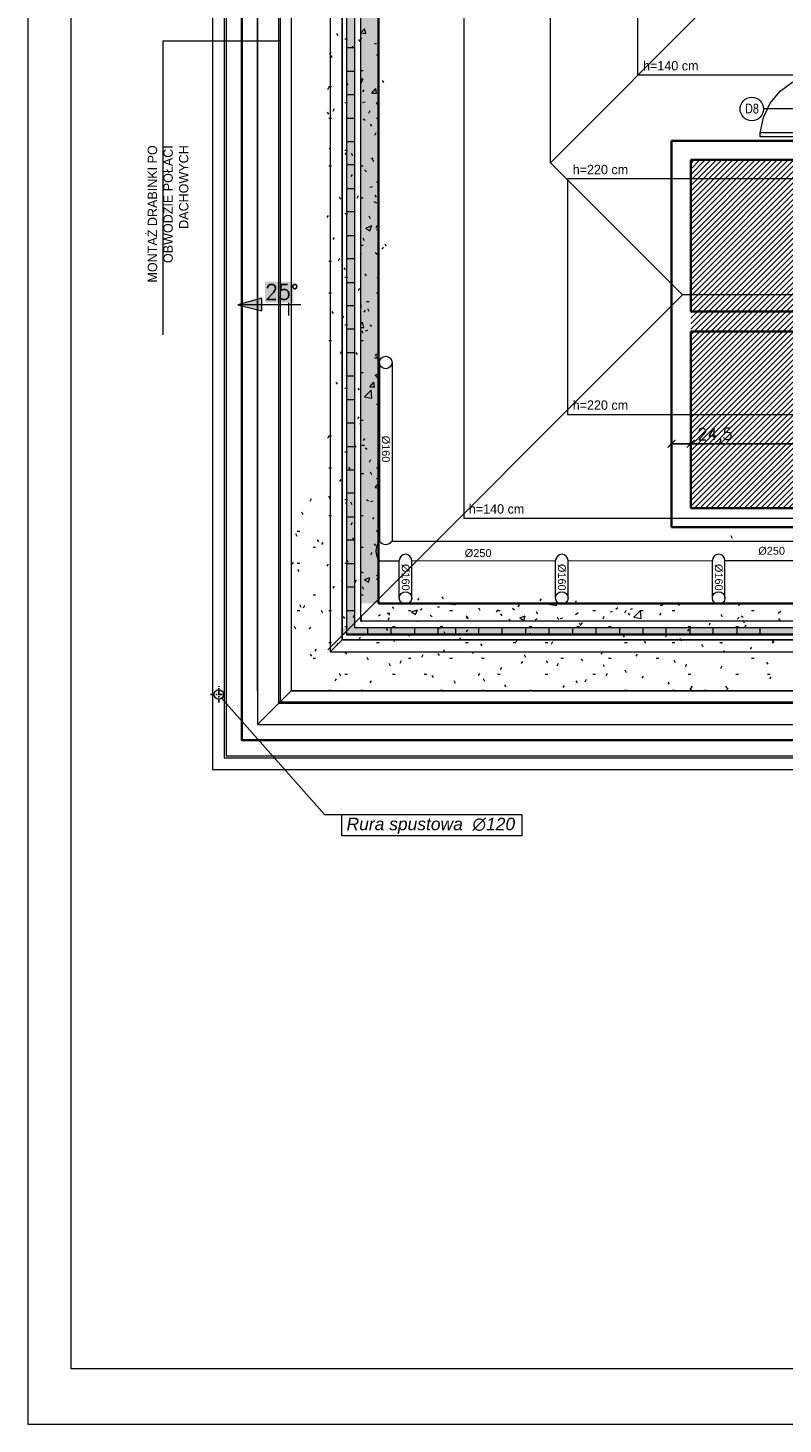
# Model space of a CAD drawing. Header units: millimetres. Extents: x -740 to 33545, y -26688 to 22494.
# Tile 49 of 256: x 8574 to 9539, y 5178 to 6964. Entities that reach past the tile are written whole.
import ezdxf
from ezdxf.lldxf.tags import DXFTag

# ---------------------------------------------------------------- set-up
doc = ezdxf.new("R2010")
doc.units = ezdxf.units.MM
doc.header["$MEASUREMENT"] = 0
for name, pattern in [('AUSGEZOGEN', [0]), ('CENTERX2', [101.6, 63.5, -12.7, 12.7, -12.7]), ('STRICHPUNKTX2', [2, 1, -0.5, 0, -0.5])]:
    doc.linetypes.add(name, pattern=pattern)
doc.layers.get('Defpoints').update_dxf_attribs({"color": 252})
doc.layers.add('_B___I__', color=252, linetype='AUSGEZOGEN')
doc.layers.add('_IS_EKO_Opis_Wentylacja', color=7, linetype='CENTERX2')
for name, color, linetype, lineweight in [('_IS_Nawiew', 5, 'Continuous', 20), ('A_istniejące ściany', 252, 'Continuous', 35), ('A_izolacja', 252, 'Continuous', 9), ('A_l.przerywana', 252, 'ICAD_ISO03W100', 9), ('A_l.widokowa', 252, 'Continuous', 18), ('A_wymiarowanie', 252, 'Continuous', 9), ('l. przerywana', 252, 'ICAD_ISO03W100', 9), ('l.przerywana', 252, 'ICAD_ISO03W100', 5), ('l.widokowa', 252, 'Continuous', 15), ('linia opisowa', 252, 'Continuous', 9), ('Nowe_820-G Rysunki Obrazki_Nr_pióra__1', 252, 'Continuous', 13), ('Nowe_820-G Rysunki Obrazki_Nr_pióra__101', 252, 'Continuous', 5), ('Nowe_820-G Rysunki Obrazki_Nr_pióra__19', 252, 'Continuous', 0), ('Nowe_820-G Rysunki Obrazki_Nr_pióra__22', 252, 'Continuous', 25), ('Nowe_820-G Rysunki Obrazki_Nr_pióra__23', 252, 'Continuous', 15), ('wymiarowanie', 252, 'Continuous', 9)]:
    doc.layers.add(name, color=color, linetype=linetype, lineweight=lineweight)
doc.layers.add('UWAGI_podłoga na legarachdo rozbiórki', color=252, linetype='Continuous', lineweight=13, plot=False)
doc.styles.add('Arial', font='arial.ttf')
doc.styles.add('Arial$001H0', font='SIMPLEX')
doc.styles.add('styl1', font='arial.ttf', dxfattribs={"height": 15})
doc.styles.add('styl2', font='simplex.shx')
doc.styles.add('STYL_AUTOMATYCZNY_18', font='txt', dxfattribs={"width": 0.7957})
tags = doc.linetypes.add('ICAD_ISO03W100', pattern=[30, 12, -18]).pattern_tags.tags
tags[6:7] = [DXFTag(74, 4), DXFTag(75, 0), DXFTag(340, '0'), DXFTag(46, 1.0), DXFTag(50, 0.0), DXFTag(44, 0.0), DXFTag(45, 0.0)]
tags[4:5] = [DXFTag(74, 4), DXFTag(75, 0), DXFTag(340, '0'), DXFTag(46, 1.0), DXFTag(50, 0.0), DXFTag(44, 0.0), DXFTag(45, 0.0)]
doc.dimstyles.new('Kopia I_1.100', dxfattribs={"dimtxt": 15, "dimasz": 10, "dimexe": 5, "dimexo": 1, "dimgap": 1.5, "dimtad": 1, "dimdec": 1, "dimrnd": 0.5, "dimtxsty": 'styl2', "dimblk": 'ARCHTICK', "dimcen": 5, "dimadec": 0, "dimazin": 0, "dimtfac": 1, "dimtdec": 1, "dimtmove": 0, "dimatfit": 3, "dimldrblk": 'ARCHTICK', "dimfxl": 0, "dimarcsym": 0})

# ---------------------------------------------------------------- blocks, each defined once
blk = doc.blocks.new('_ArchTick')
at = {"color": 0, "linetype": 'ByBlock', "const_width": 0.15}
blk.add_lwpolyline([(-0.5, -0.5), (0.5, 0.5)], dxfattribs=at)
blk = doc.blocks.new('*D1853')
at = {"layer": 'Defpoints', "color": 0}
for p in [(9396.8, 6452.2), (9421.4, 6452.2), (9421.4, 6432.5)]:
    blk.add_point(p, dxfattribs=at)
at = {"layer": 'wymiarowanie', "color": 0, "lineweight": -2}
for p, q in [((9396.8, 6442.5), (9396.8, 6427.5)), ((9396.8, 6432.5), (9421.4, 6432.5)), ((9421.4, 6442.5), (9421.4, 6427.5)), ((9421.4, 6432.5), (9473.3, 6432.5))]:
    blk.add_line(p, q, dxfattribs=at)
at = {"layer": 'wymiarowanie', "color": 0, "lineweight": -2, "xscale": 10, "yscale": 10, "zscale": 10, "rotation": 180}
blk.add_blockref('_ArchTick', (9396.8, 6432.5), dxfattribs=at)
at = {"layer": 'wymiarowanie', "color": 0, "lineweight": -2, "xscale": 10, "yscale": 10, "zscale": 10}
blk.add_blockref('_ArchTick', (9421.4, 6432.5), dxfattribs=at)
at = {"layer": 'wymiarowanie', "color": 0, "insert": (9452.3, 6442.6), "char_height": 15, "attachment_point": 5, "style": 'styl2'}
blk.add_mtext('24,5', dxfattribs=at)
blk = doc.blocks.new('*D1854')
at = {"layer": 'Defpoints', "color": 0}
for p in [(9421.4, 6452.2), (9787.1, 6451.3), (9787.1, 6432.5)]:
    blk.add_point(p, dxfattribs=at)
at = {"layer": 'wymiarowanie', "color": 0, "lineweight": -2}
for p, q in [((9421.4, 6442.5), (9421.4, 6427.5)), ((9421.4, 6432.5), (9787.1, 6432.5)), ((9787.1, 6442.5), (9787.1, 6427.5))]:
    blk.add_line(p, q, dxfattribs=at)
at = {"layer": 'wymiarowanie', "color": 0, "lineweight": -2, "xscale": 10, "yscale": 10, "zscale": 10, "rotation": 180}
blk.add_blockref('_ArchTick', (9421.4, 6432.5), dxfattribs=at)
at = {"layer": 'wymiarowanie', "color": 0, "lineweight": -2, "xscale": 10, "yscale": 10, "zscale": 10}
blk.add_blockref('_ArchTick', (9787.1, 6432.5), dxfattribs=at)
at = {"layer": 'wymiarowanie', "color": 0, "insert": (9604.3, 6441.9), "char_height": 15, "attachment_point": 5, "style": 'styl2'}
blk.add_mtext('366', dxfattribs=at)

msp = doc.modelspace()

# ---------------------------------------------------------------- hatches: boundary and pattern name
at = {"layer": 'l.widokowa'}
for points in [[(8876.93, 6639.75), (8876.93, 6612.7), (8913.28, 6612.7), (8913.28, 6639.75)], [(8842.27, 6610.17), (8872.7, 6602.56), (8872.7, 6618.62)]]:
    msp.add_hatch(color=256, dxfattribs=at).paths.add_polyline_path(points)
at = {"layer": 'Nowe_820-G Rysunki Obrazki_Nr_pióra__1', "linetype": 'Continuous', "lineweight": 0}
for points in [[(8981.49, 7044.4), (8981.49, 6196.89), (8991.65, 6196.89), (8991.65, 7044.4)], [(8999.27, 7013.08), (8999.27, 6228.22), (9022.13, 6228.22), (9022.13, 7013.08)], [(8973.5, 6187.58), (9672.85, 6187.58), (9672.85, 6196.89), (8973.5, 6196.89)]]:
    msp.add_hatch(color=256, dxfattribs=at).paths.add_polyline_path(points)
at = {"layer": 'UWAGI_podłoga na legarachdo rozbiórki'}
h = msp.add_hatch(dxfattribs=at)
h.set_pattern_fill('ANSI31', color=256, scale=40, style=0)
h.paths.add_polyline_path([(9421.39, 6795.48), (10177.46, 6795.48), (10177.46, 6350.14), (9421.39, 6350.14)])
h.paths.add_polyline_path([(10202.86, 6950.42), (9615.84, 6950.42), (9615.84, 6795.48), (10202.86, 6795.48)])
h.paths.add_polyline_path([(9628.82, 6350.14), (9707.56, 6279.86), (9707.56, 6219.75), (9987.81, 6219.75), (9987.81, 6350.14), (9887.65, 6350.14)])
h.paths.add_polyline_path([(9615.27, 7055.41), (9685.55, 7055.41), (9685.55, 6950.42), (9615.27, 6950.42)])

# ---------------------------------------------------------------- linework, layer by layer
at = {"layer": '_B___I__', "linetype": 'STRICHPUNKTX2', "ltscale": 5}
for p, q in [((8807.25, 6111.69), (8828.25, 6111.69)), ((8817.75, 6101.19), (8817.75, 6122.19))]:
    msp.add_line(p, q, dxfattribs=at)
at = {"layer": '_IS_Nawiew'}
for p, q in [((9023.34, 6536.36), (9023.34, 6307.7)), ((9039.34, 6536.36), (9039.34, 6307.7)), ((9023.45, 6307.7), (9023.45, 6307.7)), ((9039.34, 6307.7), (9938.95, 6307.7)), ((9023.45, 6282.7), (9048.68, 6282.7)), ((9048.68, 6235.04), (9048.68, 6282.98)), ((9064.68, 6235.04), (9064.68, 6282.98)), ((9064.68, 6282.7), (9248.49, 6282.98)), ((9248.49, 6235.04), (9248.49, 6282.98)), ((9264.49, 6282.98), (9449.15, 6282.7)), ((9264.49, 6235.04), (9264.49, 6282.98)), ((9449.15, 6235.04), (9449.15, 6282.98)), ((9465.15, 6282.99), (9727.53, 6282.7)), ((9465.15, 6235.04), (9465.15, 6282.99))]:
    msp.add_line(p, q, dxfattribs=at)
for centre in [(9031.34, 6536.36), (9056.68, 6235.04), (9256.49, 6235.04), (9457.15, 6235.04)]:
    msp.add_circle(centre, 8, dxfattribs=at)
for centre, radius, start, end in [((9037.12, 6295.2), 18.52, 137.55468, 222.44541), ((9031.39, 6313.11), 9.61, 214.2484, 325.72748), ((9056.68, 6282.98), 8, 0.00311, 180.00296), ((9256.49, 6282.98), 8, 0.00311, 180.00296), ((9457.15, 6282.98), 8, 0.00311, 180.00296)]:
    msp.add_arc(centre, radius, start, end, dxfattribs=at)
at = {"layer": 'A_istniejące ściany', "linetype": 'Continuous'}
for points in [[(9590.72, 6820.04), (9396.83, 6820.04)], [(9396.83, 6820.04), (9396.83, 6795.48)], [(9396.83, 6325.58), (9396.83, 6820.04)], [(9396.83, 6820.04), (9590.72, 6820.04)], [(9691.47, 6795.48), (9421.39, 6795.48)], [(9421.39, 6601.6), (9421.39, 6795.48)]]:
    msp.add_lwpolyline(points, dxfattribs=at)
at = {"layer": 'A_istniejące ściany'}
for points in [[(9576.33, 6601.6), (9421.39, 6601.6)], [(9469.65, 6601.6), (9459.49, 6601.6)], [(9469.65, 6601.6), (9479.81, 6601.6)], [(9421.39, 6350.14), (9421.39, 6576.2)], [(9421.39, 6576.2), (9576.33, 6576.2)], [(9469.65, 6576.2), (9459.49, 6576.2)], [(9469.65, 6576.2), (9479.81, 6576.2)], [(9421.39, 6350.14), (9628.82, 6350.14)], [(9618.66, 6325.58), (9396.83, 6325.58)], [(9618.66, 6325.58), (9396.83, 6325.58)]]:
    msp.add_lwpolyline(points, dxfattribs=at)
at = {"layer": 'A_izolacja', "lineweight": 35}
msp.add_line((9022.13, 6228.22), (9662.16, 6228.22), dxfattribs=at)
msp.add_lwpolyline([(9022.13, 6228.22), (9022.13, 7547.46), (9468.32, 7547.46), (9468.32, 7014.77), (9468.32, 7013.08), (9568.44, 7013.08)], dxfattribs=at)
at = {"layer": 'A_l.przerywana', "lineweight": 35}
msp.add_lwpolyline([(8847.19, 7722.4), (8847.19, 6053.28), (11882.33, 6053.28), (11882.33, 7728.19), (11086.25, 7728.19), (11086.25, 7188.02), (9643.26, 7188.02), (9643.26, 7722.4)], close=True, dxfattribs=at)
at = {"layer": 'A_l.przerywana', "linetype": 'ICAD_ISO03W100', "lineweight": 13}
for points in [[(8867.19, 6116.46), (8867.19, 7665.01)], [(8910.37, 7659.22), (8910.37, 6116.46)], [(8867.19, 6116.46), (8867.19, 6073.28)], [(8910.37, 6116.46), (8867.19, 6073.28)], [(8910.37, 6116.46), (11819.15, 6116.46)], [(8867.19, 6073.28), (11819.15, 6073.28)]]:
    msp.add_lwpolyline(points, dxfattribs=at)
at = {"layer": 'A_l.przerywana', "linetype": 'ICAD_ISO03W100', "lineweight": 5}
msp.add_lwpolyline([(8910.37, 7659.22), (8910.37, 6116.46)], dxfattribs=at)
at = {"layer": 'A_l.widokowa'}
for points in [[(8809.69, 7759.9), (8809.69, 6015.78), (11919.83, 6015.78), (11919.83, 7765.69), (11048.75, 7765.69), (11048.75, 7225.52), (9680.76, 7225.52), (9680.76, 7759.9)], [(8824.69, 7744.9), (8824.69, 6030.78), (11904.83, 6030.78), (11904.83, 7750.69), (11063.75, 7750.69), (11063.75, 7210.52), (9665.76, 7210.52), (9665.76, 7744.9)], [(8827.19, 7742.4), (8827.19, 6033.28), (11902.33, 6033.28), (11902.33, 7748.19), (11066.25, 7748.19), (11066.25, 7208.02), (9663.26, 7208.02), (9663.26, 7742.4)], [(8894.25, 7675.33), (8894.25, 6100.34), (11835.26, 6100.34), (11835.26, 7681.13), (11133.32, 7681.13), (11133.32, 7140.95), (9596.19, 7140.95), (9596.19, 7675.33)], [(8896.25, 7673.33), (8896.25, 6102.34), (11833.26, 6102.34), (11833.26, 7679.13), (11135.32, 7679.13), (11135.32, 7138.95), (9594.19, 7138.95), (9594.19, 7673.33)]]:
    msp.add_lwpolyline(points, close=True, dxfattribs=at)
at = {"layer": 'A_wymiarowanie'}
msp.add_line((8746.04, 6947.91), (8746.04, 6571.81), dxfattribs=at)
at = {"layer": 'l. przerywana', "ltscale": 0.2}
msp.add_circle((8817.75, 6111.69), 6, dxfattribs=at)
at = {"layer": 'l.przerywana'}
for p, q in [((9241.94, 6791.9), (9241.94, 7331.19)), ((9241.94, 6791.9), (9525.95, 7076.76)), ((9410.99, 6622.85), (9241.94, 6791.9)), ((8957.08, 6168.93), (9410.99, 6622.85)), ((9577.52, 6622.85), (9410.99, 6622.85))]:
    msp.add_line(p, q, dxfattribs=at)
msp.add_lwpolyline([(9904.19, 7702.4), (8867.19, 7702.4), (8867.19, 6073.28), (11862.33, 6073.28), (11862.33, 7708.19), (11106.25, 7708.19), (11106.25, 7168.02), (9904.19, 7168.02), (9904.19, 7702.4), (8867.19, 7702.4)], dxfattribs=at)
msp.add_lwpolyline([(9904.19, 7702.4), (8867.19, 7702.4), (8867.19, 6073.28), (11862.33, 6073.28), (11862.33, 7708.19), (11106.25, 7708.19), (11106.25, 7168.02), (9904.19, 7168.02), (9904.19, 7702.4), (8867.19, 7702.4)], dxfattribs=at)
for points in [[(8910.51, 7659.07), (8910.51, 6116.61), (11819, 6116.61), (11819, 7664.86), (11149.58, 7664.86), (11149.58, 7124.69), (9860.86, 7124.69), (9860.86, 7659.07)], [(9131.06, 7438.52), (9131.06, 6337.16), (11598.45, 6337.16), (11598.45, 7444.31), (11370.13, 7444.31), (11370.13, 6904.14), (9353.84, 6904.14), (9353.84, 7438.52)], [(9263.86, 6771.34), (9263.86, 6469.96), (11465.65, 6469.96), (11465.65, 6771.34)]]:
    msp.add_lwpolyline(points, close=True, dxfattribs=at)
at = {"layer": 'l.widokowa', "linetype": 'Continuous', "lineweight": 9}
for p, q in [((8922.57, 6610.17), (8842.27, 6610.17)), ((8907.36, 6596.64), (8907.36, 6612.7))]:
    msp.add_line(p, q, dxfattribs=at)
msp.add_lwpolyline([(8842.27, 6610.17), (8872.7, 6602.56), (8872.7, 6618.62)], close=True, dxfattribs=at)
at = {"layer": 'Nowe_820-G Rysunki Obrazki_Nr_pióra__1', "linetype": 'Continuous', "lineweight": 13}
for points in [[(9469.65, 6350.14), (9479.81, 6350.14)], [(9469.65, 6325.58), (9479.81, 6325.58)]]:
    msp.add_lwpolyline(points, dxfattribs=at)
msp.add_circle((9499.52, 6860.68), 15, dxfattribs=at)
at = {"layer": 'Nowe_820-G Rysunki Obrazki_Nr_pióra__101', "linetype": 'Continuous', "lineweight": 5}
for points in [[(8960.32, 7615.06), (8960.32, 6166.41)], [(8981.49, 6187.58), (8981.49, 7593.89)], [(8991.65, 6196.89), (8991.65, 7584.58)], [(8999.27, 6205.36), (8999.27, 7576.11)], [(8999.27, 6958.04), (9004.35, 6963.12)], [(8999.27, 6958.04), (9006.04, 6957.2)], [(8999.27, 6950.42), (9000.96, 6951.27)], [(9006.04, 6957.2), (9004.35, 6963.12)], [(8981.49, 6939.42), (8991.65, 6939.42)], [(9017.05, 6944.5), (9019.59, 6944.5)], [(8999.27, 6917.4), (9000.11, 6918.25)], [(8981.49, 6908.94), (8991.65, 6908.94)], [(8999.27, 6898.78), (9002.65, 6899.62)], [(9000.11, 6893.7), (9002.65, 6899.62)], [(9021.28, 6903.01), (9022.13, 6902.16)], [(9535.69, 6883.54), (9551.77, 6895.39)], [(8981.49, 6879.3), (8991.65, 6879.3)], [(8999.27, 6893.7), (9000.11, 6893.7)], [(9013.66, 6881), (9018.74, 6886.92)], [(9013.66, 6881), (9019.59, 6881)], [(9019.59, 6881), (9018.74, 6886.92)], [(9522.99, 6868.3), (9535.69, 6883.54)], [(9001.81, 6869.14), (9005.19, 6869.99)], [(9514.52, 6849.67), (9522.99, 6868.3)], [(9586.49, 6860.68), (9514.52, 6860.68)], [(8981.49, 6848.82), (8991.65, 6848.82)], [(9002.65, 6847.98), (9005.19, 6846.28)], [(9510.29, 6830.2), (9514.52, 6849.67)], [(9590.72, 6830.2), (9510.29, 6830.2)], [(9510.29, 6825.12), (9510.29, 6830.2)], [(9590.72, 6825.12), (9510.29, 6825.12)], [(8981.49, 6819.19), (8991.65, 6819.19)], [(8981.49, 6789.56), (8991.65, 6789.56)], [(9012.81, 6797.18), (9015.35, 6798.02)], [(9004.35, 6782.78), (9006.89, 6780.24)], [(9021.28, 6774.32), (9022.13, 6772.62)], [(8981.49, 6759.08), (8991.65, 6759.08)], [(9011.12, 6760.77), (9014.51, 6761.62)], [(9016.2, 6742.14), (9019.59, 6740.45)], [(8981.49, 6729.44), (8991.65, 6729.44)], [(8981.49, 6698.96), (8991.65, 6698.96)], [(9006.04, 6708.28), (9013.66, 6711.66)], [(9006.04, 6708.28), (9011.12, 6704.89)], [(9011.12, 6704.89), (9013.66, 6711.66)], [(8981.49, 6669.33), (8991.65, 6669.33)], [(9017.89, 6676.95), (9021.28, 6674.41)], [(9020.43, 6645.62), (9022.13, 6643.93)], [(8981.49, 6638.85), (8991.65, 6638.85)], [(8981.49, 6609.22), (8991.65, 6609.22)], [(9000.11, 6606.68), (8999.27, 6615.14)], [(9006.89, 6614.3), (9010.27, 6614.3)], [(8999.27, 6606.68), (9000.11, 6606.68)], [(8981.49, 6579.58), (8991.65, 6579.58)], [(8999.27, 6584.66), (9001.81, 6588.05)], [(8999.27, 6581.28), (9003.5, 6581.28)], [(9003.5, 6581.28), (9001.81, 6588.05)], [(9005.19, 6577.04), (9008.58, 6577.89)], [(9011.12, 6584.66), (9013.66, 6582.97)], [(8981.49, 6549.1), (8991.65, 6549.1)], [(9017.05, 6542.33), (9020.43, 6542.33)], [(8981.49, 6519.47), (8991.65, 6519.47)], [(9017.89, 6520.32), (9022.13, 6522.01)], [(9017.89, 6520.32), (9022.13, 6516.93)], [(9011.12, 6505.08), (9016.2, 6511)], [(9011.12, 6505.08), (9017.05, 6505.08)], [(9017.05, 6505.08), (9016.2, 6511)], [(9020.43, 6516.93), (9022.13, 6515.24)], [(8981.49, 6488.99), (8991.65, 6488.99)], [(9004.35, 6492.38), (9012.81, 6500.84)], [(9004.35, 6492.38), (9013.66, 6490.68)], [(9013.66, 6490.68), (9012.81, 6500.84)], [(8981.49, 6459.36), (8991.65, 6459.36)], [(8999.27, 6449.2), (9000.11, 6449.2)], [(8999.27, 6447.5), (9000.11, 6449.2)], [(9000.96, 6430.57), (9004.35, 6430.57)], [(8981.49, 6428.88), (8991.65, 6428.88)], [(9005.19, 6427.18), (9007.73, 6425.49)], [(8981.49, 6399.24), (8991.65, 6399.24)], [(9000.11, 6394.16), (9003.5, 6394.16)], [(9017.89, 6376.38), (9022.13, 6381.46)], [(9019.59, 6388.24), (9022.13, 6386.54)], [(8981.49, 6369.61), (8991.65, 6369.61)], [(9006.89, 6361.14), (9009.43, 6359.45)], [(9011.97, 6358.6), (9015.35, 6359.45)], [(9017.89, 6376.38), (9022.13, 6375.54)], [(8981.49, 6339.13), (8991.65, 6339.13)], [(8981.49, 6309.5), (8991.65, 6309.5)], [(9019.59, 6321.35), (9022.13, 6318.81)], [(8981.49, 6279.02), (8991.65, 6279.02)], [(8999.27, 6268.86), (9002.65, 6267.16)], [(9004.35, 6258.7), (9011.12, 6261.24)], [(9004.35, 6258.7), (9009.43, 6255.31)], [(9009.43, 6255.31), (9011.12, 6261.24)], [(9019.59, 6259.54), (9022.13, 6257.85)], [(9021.28, 6255.31), (9022.13, 6254.46)], [(8981.49, 6249.38), (8991.65, 6249.38)], [(9021.28, 6250.23), (9022.13, 6250.23)], [(8981.49, 6218.9), (8991.65, 6218.9)], [(9064.46, 6217.21), (9072.08, 6219.75)], [(9064.46, 6217.21), (9069.54, 6213.82)], [(9069.54, 6213.82), (9072.08, 6219.75)], [(9075.47, 6219.75), (9078.01, 6221.44)], [(9097.48, 6223.98), (9100.02, 6223.98)], [(9114.89, 6227.37), (9117.43, 6227.37)], [(9119.13, 6226.52), (9121.67, 6228.22)], [(9193.63, 6222.29), (9196.17, 6219.75)], [(9240.2, 6227.37), (9241.05, 6228.22)], [(9240.2, 6227.37), (9249.51, 6225.68)], [(9249.51, 6225.68), (9249.51, 6228.22)], [(9274.07, 6213.82), (9277.45, 6216.36)], [(9318.94, 6217.21), (9321.48, 6218.06)], [(9325.71, 6220.6), (9328.25, 6223.14)], [(9344.34, 6220.6), (9346.88, 6221.44)], [(9348.57, 6210.44), (9357.04, 6218.9)], [(9357.89, 6208.74), (9357.04, 6218.9)], [(9382.44, 6225.68), (9385.83, 6226.52)], [(9533.15, 6215.52), (9536.53, 6218.06)], [(8999.27, 6211.28), (9000.11, 6212.13)], [(8999.27, 6205.36), (9000.96, 6205.36)], [(9662.16, 6205.36), (8999.27, 6205.36)], [(9000.96, 6205.36), (9000.11, 6212.13)], [(9022.13, 6212.13), (9024.67, 6213.82)], [(9033.13, 6215.52), (9036.52, 6215.52)], [(9033.98, 6215.52), (9036.52, 6212.98)], [(9072.08, 6205.36), (9072.93, 6205.36)], [(9088.17, 6212.98), (9090.71, 6211.28)], [(9134.37, 6212.13), (9136.91, 6209.59)], [(9134.37, 6210.44), (9136.91, 6208.74)], [(9188.55, 6207.9), (9191.09, 6206.2)], [(9202.95, 6209.59), (9209.72, 6212.13)], [(9202.95, 6209.59), (9208.03, 6206.2)], [(9208.03, 6206.2), (9209.72, 6212.13)], [(9222.42, 6207.05), (9224.96, 6208.74)], [(9242.74, 6206.2), (9244.43, 6205.36)], [(9254.59, 6208.74), (9257.98, 6209.59)], [(9348.57, 6210.44), (9357.89, 6208.74)], [(9480.65, 6207.9), (9483.19, 6210.44)], [(9485.73, 6212.13), (9488.27, 6210.44)], [(8960.32, 6166.41), (8975.56, 6181.65)], [(8981.49, 6189.27), (9662.16, 6189.27)], [(9662.16, 6187.58), (8981.49, 6187.58)], [(9662.16, 6196.89), (8991.65, 6196.89)], [(9008.58, 6187.58), (9008.58, 6196.89)], [(9038.21, 6187.58), (9038.21, 6196.89)], [(9068.69, 6187.58), (9068.69, 6196.89)], [(9098.33, 6187.58), (9098.33, 6196.89)], [(9120.82, 6187.58), (9120.82, 6196.89)], [(9150.45, 6187.58), (9150.45, 6196.89)], [(9180.09, 6187.58), (9180.09, 6196.89)], [(9210.57, 6187.58), (9210.57, 6196.89)], [(9240.2, 6187.58), (9240.2, 6196.89)], [(9270.68, 6187.58), (9270.68, 6196.89)], [(9300.31, 6187.58), (9300.31, 6196.89)], [(9330.79, 6187.58), (9330.79, 6196.89)], [(9360.43, 6187.58), (9360.43, 6196.89)], [(9390.06, 6187.58), (9390.06, 6196.89)], [(9420.54, 6187.58), (9420.54, 6196.89)], [(9450.17, 6187.58), (9450.17, 6196.89)], [(9480.65, 6187.58), (9480.65, 6196.89)], [(9510.29, 6187.58), (9510.29, 6196.89)], [(8960.32, 6166.41), (11769.19, 6166.41)]]:
    msp.add_lwpolyline(points, dxfattribs=at)
at = {"layer": 'Nowe_820-G Rysunki Obrazki_Nr_pióra__19', "linetype": 'Continuous', "lineweight": 0}
for points in [[(8970.48, 6954.66), (8968.79, 6957.2)], [(8978.95, 6950.42), (8982.33, 6950.42)], [(8998.42, 6947.04), (8996.73, 6949.58)], [(8961.17, 6933.49), (8959.47, 6930.95)], [(8989.11, 6941.11), (8987.41, 6938.57)], [(8962.86, 6926.72), (8961.17, 6929.26)], [(9019.59, 6930.1), (9022.97, 6930.1)], [(8983.18, 6891.16), (8981.49, 6894.54)], [(8999.27, 6909.78), (9002.65, 6909.78)], [(9028.9, 6894.54), (9027.21, 6897.08)], [(8958.63, 6888.62), (8956.93, 6885.23)], [(8958.63, 6889.46), (8962.01, 6889.46)], [(9003.5, 6885.23), (9001.81, 6882.69)], [(8965.4, 6860.68), (8963.71, 6857.29)], [(8978.95, 6869.14), (8982.33, 6869.14)], [(9021.28, 6866.6), (9019.59, 6869.14)], [(8958.63, 6853.9), (8956.93, 6856.44)], [(8958.63, 6848.82), (8962.01, 6848.82)], [(9011.12, 6858.14), (9009.43, 6854.75)], [(9013.66, 6838.66), (9011.97, 6841.2)], [(9019.59, 6848.82), (9022.97, 6848.82)], [(9018.74, 6830.2), (9017.05, 6826.81)], [(8961.17, 6808.18), (8959.47, 6810.72)], [(8978.95, 6808.18), (8982.33, 6808.18)], [(8958.63, 6787.86), (8962.01, 6787.86)], [(8980.64, 6804.8), (8978.95, 6802.26)], [(8989.11, 6800.56), (8987.41, 6803.95)], [(8999.27, 6787.86), (9002.65, 6787.86)], [(9016.2, 6792.94), (9014.51, 6796.33)], [(8988.26, 6776.86), (8986.57, 6774.32)], [(9019.59, 6767.54), (9022.97, 6767.54)], [(9022.97, 6756.54), (9021.28, 6754)], [(8973.87, 6745.53), (8972.17, 6748.07)], [(8995.88, 6749.76), (8994.19, 6746.38)], [(8999.27, 6747.22), (9002.65, 6747.22)], [(9019.59, 6748.07), (9017.89, 6750.61)], [(8957.78, 6724.36), (8956.09, 6721.82)], [(8978.95, 6726.9), (8982.33, 6726.9)], [(9011.97, 6720.13), (9010.27, 6723.52)], [(9020.43, 6711.66), (9018.74, 6708.28)], [(9019.59, 6706.58), (9022.97, 6706.58)], [(8965.4, 6696.42), (8963.71, 6693.88)], [(8999.27, 6686.26), (9002.65, 6686.26)], [(9004.35, 6692.19), (9002.65, 6695.58)], [(9028.05, 6683.72), (9026.36, 6681.18)], [(9032.29, 6685.42), (9030.59, 6687.96)], [(8958.63, 6665.94), (8962.01, 6665.94)], [(8972.17, 6669.33), (8970.48, 6665.94)], [(9000.11, 6676.1), (8998.42, 6673.56)], [(8979.79, 6654.94), (8978.1, 6657.48)], [(8978.95, 6645.62), (8982.33, 6645.62)], [(9006.89, 6647.32), (9005.19, 6649.86)], [(8997.57, 6631.23), (8995.88, 6627.84)], [(8958.63, 6625.3), (8962.01, 6625.3)], [(9019.59, 6625.3), (9022.97, 6625.3)], [(8964.55, 6599.06), (8962.86, 6601.6)], [(8977.25, 6595.67), (8975.56, 6593.13)], [(9005.19, 6603.29), (9003.5, 6600.75)], [(9010.27, 6601.6), (9008.58, 6604.98)], [(9396.83, 6604.14), (9395.99, 6603.29)], [(8978.95, 6584.66), (8982.33, 6584.66)], [(9002.65, 6573.66), (9000.96, 6577.04)], [(8958.63, 6564.34), (8962.01, 6564.34)], [(8999.27, 6564.34), (9002.65, 6564.34)], [(8974.71, 6550.8), (8973.02, 6547.41)], [(8995.03, 6546.56), (8993.34, 6549.1)], [(9019.59, 6547.41), (9017.89, 6544.87)], [(9019.59, 6544.02), (9022.97, 6544.02)], [(9022.97, 6538.94), (9021.28, 6541.48)], [(8981.49, 6522.86), (8980.64, 6519.47)], [(8999.27, 6523.7), (9002.65, 6523.7)], [(9396.83, 6527.94), (9395.99, 6527.94)], [(8969.63, 6508.46), (8967.94, 6511)], [(8978.95, 6503.38), (8982.33, 6503.38)], [(8997.57, 6500.84), (8995.88, 6503.38)], [(8996.73, 6466.98), (8995.03, 6464.44)], [(9019.59, 6483.06), (9022.97, 6483.06)], [(9000.11, 6455.12), (8998.42, 6458.51)], [(8999.27, 6462.74), (9002.65, 6462.74)], [(8958.63, 6442.42), (8956.93, 6439.04)], [(8958.63, 6442.42), (8962.01, 6442.42)], [(8993.34, 6428.03), (8991.65, 6430.57)], [(9004.35, 6439.04), (9002.65, 6436.5)], [(8978.95, 6422.1), (8982.33, 6422.1)], [(8958.63, 6401.78), (8962.01, 6401.78)], [(8985.72, 6400.09), (8984.03, 6402.63)], [(9011.97, 6411.94), (9010.27, 6408.56)], [(9013.66, 6392.47), (9011.97, 6395.86)], [(9019.59, 6401.78), (9022.97, 6401.78)], [(8973.87, 6386.54), (8972.17, 6384)], [(8935.77, 6361.99), (8934.07, 6358.6)], [(8960.32, 6361.99), (8958.63, 6365.38)], [(8978.95, 6361.14), (8982.33, 6361.14)], [(8925.61, 6341.67), (8923.91, 6345.06)], [(8958.63, 6340.82), (8962.01, 6340.82)], [(8981.49, 6358.6), (8979.79, 6356.06)], [(8988.26, 6354.37), (8986.57, 6357.76)], [(8999.27, 6340.82), (9002.65, 6340.82)], [(8988.26, 6331.51), (8986.57, 6328.12)], [(9016.2, 6338.28), (9014.51, 6335.74)], [(9537.38, 6324.74), (9537.38, 6325.58)], [(8917.99, 6313.73), (8916.29, 6317.12)], [(8917.99, 6320.5), (8921.37, 6320.5)], [(8945.93, 6306.96), (8944.23, 6309.5)], [(8951.01, 6306.11), (8949.31, 6303.57)], [(8990.8, 6309.5), (8989.11, 6312.04)], [(9019.59, 6320.5), (9022.97, 6320.5)], [(9474.73, 6311.19), (9473.03, 6314.58)], [(8938.31, 6300.18), (8941.69, 6300.18)], [(8999.27, 6300.18), (9002.65, 6300.18)], [(9013.66, 6293.41), (9011.97, 6290.02)], [(9018.74, 6301.88), (9017.05, 6304.42)], [(8912.91, 6280.71), (8911.21, 6278.17)], [(8917.99, 6279.86), (8921.37, 6279.86)], [(8920.53, 6268.86), (8918.83, 6271.4)], [(8957.78, 6278.17), (8956.09, 6275.63)], [(8978.95, 6279.86), (8982.33, 6279.86)], [(8983.18, 6281.56), (8981.49, 6284.1)], [(8976.41, 6253.62), (8974.71, 6257)], [(8993.34, 6257.85), (8991.65, 6255.31)], [(9021.28, 6265.47), (9019.59, 6262.93)], [(9019.59, 6259.54), (9022.97, 6259.54)], [(8938.31, 6239.22), (8941.69, 6239.22)], [(8965.4, 6250.23), (8963.71, 6247.69)], [(8999.27, 6239.22), (9002.65, 6239.22)], [(9003.5, 6246), (9001.81, 6249.38)], [(9073.77, 6234.99), (9072.08, 6232.45)], [(9105.1, 6234.14), (9103.41, 6236.68)], [(9230.04, 6234.14), (9228.35, 6231.6)], [(8917.99, 6218.9), (8921.37, 6218.9)], [(8923.07, 6223.14), (8921.37, 6226.52)], [(8927.3, 6225.68), (8925.61, 6222.29)], [(8951.01, 6215.52), (8949.31, 6218.9)], [(8958.63, 6218.9), (8962.01, 6218.9)], [(9041.6, 6221.44), (9039.91, 6223.98)], [(9060.23, 6218.9), (9063.61, 6218.9)], [(9113.2, 6218.9), (9116.59, 6218.9)], [(9152.15, 6218.9), (9150.45, 6222.29)], [(9174.16, 6219.75), (9172.47, 6216.36)], [(9174.16, 6218.9), (9177.55, 6218.9)], [(9202.1, 6226.52), (9200.41, 6223.98)], [(9225.81, 6214.67), (9224.11, 6217.21)], [(9274.91, 6231.6), (9273.22, 6228.22)], [(9296.08, 6218.9), (9299.47, 6218.9)], [(9338.41, 6218.9), (9336.72, 6215.52)], [(9357.04, 6218.9), (9360.43, 6218.9)], [(9397.68, 6218.9), (9401.07, 6218.9)], [(9406.99, 6225.68), (9405.3, 6228.22)], [(9484.04, 6228.22), (9482.35, 6224.83)], [(9499.28, 6218.9), (9502.67, 6218.9)], [(8916.29, 6195.2), (8914.6, 6198.58)], [(8978.95, 6208.74), (8977.25, 6211.28)], [(8978.95, 6198.58), (8982.33, 6198.58)], [(8990.8, 6212.98), (8989.11, 6209.59)], [(9035.67, 6209.59), (9033.98, 6207.05)], [(9039.91, 6198.58), (9043.29, 6198.58)], [(9100.87, 6198.58), (9104.25, 6198.58)], [(9180.09, 6212.13), (9178.39, 6214.67)], [(9214.8, 6198.58), (9218.19, 6198.58)], [(9252.9, 6207.05), (9251.21, 6210.44)], [(9275.76, 6198.58), (9279.15, 6198.58)], [(9280.84, 6199.43), (9279.15, 6202.82)], [(9282.53, 6203.66), (9280.84, 6201.12)], [(9310.47, 6211.28), (9308.78, 6207.9)], [(9316.4, 6198.58), (9319.79, 6198.58)], [(9343.49, 6212.98), (9341.8, 6215.52)], [(9383.29, 6215.52), (9381.59, 6212.98)], [(9418, 6198.58), (9421.39, 6198.58)], [(9445.94, 6202.82), (9445.09, 6200.28)], [(9462.03, 6210.44), (9460.33, 6213.82)], [(9478.96, 6198.58), (9482.35, 6198.58)], [(9489.97, 6202.82), (9488.27, 6206.2)], [(9491.66, 6200.28), (9489.97, 6197.74)], [(9535.69, 6206.2), (9533.99, 6208.74)], [(8934.92, 6197.74), (8933.23, 6195.2)], [(8998.42, 6185.04), (8996.73, 6181.65)], [(9033.98, 6193.5), (9032.29, 6196.04)], [(9043.29, 6182.5), (9041.6, 6179.11)], [(9061.92, 6185.88), (9060.23, 6189.27)], [(9099.17, 6196.89), (9097.48, 6194.35)], [(9107.64, 6188.42), (9105.95, 6191.81)], [(9127.59, 6181.65), (9125.9, 6184.19)], [(9136.06, 6194.35), (9134.37, 6191.81)], [(9199.56, 6181.65), (9197.87, 6178.26)], [(9218.19, 6186.73), (9216.49, 6190.12)], [(9336.72, 6185.04), (9335.03, 6187.58)], [(9390.91, 6188.42), (9389.21, 6185.04)], [(9409.53, 6179.96), (9407.84, 6183.34)], [(9418.85, 6195.2), (9417.15, 6192.66)], [(9528.07, 6178.26), (9526.37, 6180.8)], [(8936.61, 6160.48), (8934.92, 6163.02)], [(8942.54, 6169.8), (8940.85, 6167.26)], [(8958.63, 6178.26), (8962.01, 6178.26)], [(8970.48, 6177.42), (8968.79, 6174.88)], [(8981.49, 6163.02), (8979.79, 6165.56)], [(9019.59, 6178.26), (9022.97, 6178.26)], [(9078.85, 6162.18), (9077.16, 6158.79)], [(9100.02, 6161.33), (9098.33, 6163.87)], [(9105.95, 6168.95), (9105.1, 6166.41)], [(9133.52, 6178.26), (9136.91, 6178.26)], [(9143.68, 6166.41), (9141.99, 6163.87)], [(9154.69, 6174.03), (9152.99, 6176.57)], [(9194.48, 6178.26), (9197.87, 6178.26)], [(9210.57, 6158.79), (9208.87, 6162.18)], [(9235.12, 6178.26), (9238.51, 6178.26)], [(9244.43, 6179.11), (9242.74, 6175.72)], [(9307.93, 6165.56), (9306.24, 6163.02)], [(9336.72, 6178.26), (9340.11, 6178.26)], [(9352.81, 6163.02), (9351.11, 6160.48)], [(9363.81, 6177.42), (9362.12, 6179.96)], [(9397.68, 6178.26), (9401.07, 6178.26)], [(9437.47, 6172.34), (9435.78, 6175.72)], [(9458.64, 6178.26), (9462.03, 6178.26)], [(9465.41, 6165.56), (9463.72, 6168.1)], [(9499.28, 6172.34), (9497.59, 6169.8)], [(9527.22, 6179.96), (9525.53, 6177.42)], [(8938.31, 6157.94), (8941.69, 6157.94)], [(9009.43, 6155.4), (9007.73, 6158.79)], [(9037.37, 6147.78), (9035.67, 6151.17)], [(9050.91, 6154.56), (9049.22, 6151.17)], [(9060.23, 6157.94), (9063.61, 6157.94)], [(9113.2, 6157.94), (9116.59, 6157.94)], [(9153.84, 6157.94), (9157.23, 6157.94)], [(9179.24, 6146.09), (9177.55, 6143.55)], [(9206.33, 6153.71), (9204.64, 6151.17)], [(9238.51, 6152.02), (9236.81, 6154.56)], [(9252.05, 6151.17), (9250.36, 6147.78)], [(9255.44, 6157.94), (9258.83, 6157.94)], [(9283.38, 6154.56), (9281.69, 6157.1)], [(9311.32, 6146.94), (9309.63, 6149.48)], [(9316.4, 6157.94), (9319.79, 6157.94)], [(9377.36, 6157.94), (9380.75, 6157.94)], [(9401.91, 6152.02), (9400.22, 6155.4)], [(9415.46, 6150.32), (9414.61, 6146.94)], [(9461.18, 6147.78), (9459.49, 6144.4)], [(9499.28, 6157.94), (9502.67, 6157.94)], [(9520.45, 6150.32), (9518.75, 6152.86)], [(8967.94, 6131.7), (8966.25, 6129.16)], [(8973.87, 6135.08), (8972.17, 6138.47)], [(8978.95, 6137.62), (8982.33, 6137.62)], [(9012.81, 6129.16), (9011.12, 6126.62)], [(9039.91, 6137.62), (9043.29, 6137.62)], [(9080.55, 6137.62), (9083.93, 6137.62)], [(9092.4, 6133.39), (9090.71, 6135.93)], [(9120.34, 6125.77), (9118.65, 6129.16)], [(9151.3, 6138.47), (9149.61, 6135.93)], [(9158.07, 6128.31), (9156.38, 6131.7)], [(9174.16, 6137.62), (9177.55, 6137.62)], [(9235.12, 6137.62), (9238.51, 6137.62)], [(9276.61, 6126.62), (9274.91, 6129.16)], [(9287.61, 6130.85), (9285.92, 6127.46)], [(9296.08, 6137.62), (9299.47, 6137.62)], [(9314.71, 6138.47), (9313.01, 6135.08)], [(9339.26, 6139.32), (9337.57, 6142.7)], [(9360.43, 6135.08), (9358.73, 6132.54)], [(9394.29, 6124.92), (9392.6, 6127.46)], [(9418, 6137.62), (9421.39, 6137.62)], [(9478.96, 6137.62), (9482.35, 6137.62)], [(9519.6, 6137.62), (9522.99, 6137.62)], [(9523.83, 6134.24), (9522.14, 6131.7)], [(8911.21, 6122.38), (8910.37, 6124.08)], [(8912.06, 6117.3), (8911.21, 6116.46)], [(8958.63, 6117.3), (8962.01, 6117.3)], [(8999.27, 6117.3), (9002.65, 6117.3)], [(9100.87, 6117.3), (9104.25, 6117.3)], [(9153.84, 6117.3), (9157.23, 6117.3)], [(9185.17, 6121.54), (9183.47, 6124.08)], [(9214.8, 6117.3), (9218.19, 6117.3)], [(9259.67, 6123.23), (9257.98, 6120.69)], [(9336.72, 6117.3), (9340.11, 6117.3)], [(9397.68, 6117.3), (9401.07, 6117.3)], [(9422.23, 6117.3), (9420.54, 6119.84)], [(9423.08, 6122.38), (9421.39, 6119.84)], [(9438.32, 6117.3), (9441.71, 6117.3)], [(9467.95, 6119.84), (9466.26, 6122.38)], [(9468.8, 6119.84), (9467.11, 6116.46)]]:
    msp.add_lwpolyline(points, dxfattribs=at)
at = {"layer": 'Nowe_820-G Rysunki Obrazki_Nr_pióra__22', "linetype": 'Continuous', "lineweight": 25}
for points in [[(8975.56, 6181.65), (8975.56, 7599.82)], [(9022.13, 7553.25), (9022.13, 6228.22)], [(9022.13, 6228.22), (9662.16, 6228.22)], [(8975.56, 6181.65), (9662.16, 6181.65)]]:
    msp.add_lwpolyline(points, dxfattribs=at)
at = {"layer": 'Nowe_820-G Rysunki Obrazki_Nr_pióra__23', "linetype": 'Continuous', "lineweight": 15}
for points in [[(8628.59, 8119.48), (8628.59, 5249.28)], [(9396.83, 6795.48), (9396.83, 6350.14)], [(9396.83, 6325.58), (9396.83, 6350.14)], [(8628.59, 5249.28), (12728.99, 5249.28)]]:
    msp.add_lwpolyline(points, dxfattribs=at)
at = {"layer": 'wymiarowanie'}
for p, q in [((8746.04, 6947.91), (8896.25, 6947.91)), ((8952.9, 5958.24), (8821.25, 6106.81)), ((8952.9, 5958.24), (8975.38, 5958.24))]:
    msp.add_line(p, q, dxfattribs=at)
msp.add_lwpolyline([(8573.71, 8148.27), (8573.71, 5178.27), (12773.71, 5178.27), (12773.71, 8148.27), (8573.71, 8148.27)], dxfattribs=at)
msp.add_lwpolyline([(8975.38, 5958.24), (9205.46, 5958.24), (9205.46, 5930.87), (8975.38, 5930.87)], close=True, dxfattribs=at)

# ---------------------------------------------------------------- texts
at = {"layer": '_IS_EKO_Opis_Wentylacja', "char_height": 10, "width": 108.1234, "attachment_point": 1, "rotation": 270, "style": 'Arial'}
for insert in [(9036.45, 6442.75), (9061.8, 6278.67), (9261.62, 6278.67), (9462.28, 6278.67)]:
    msp.add_mtext('%%C160', dxfattribs=dict(at, insert=insert))
at = {"layer": '_IS_EKO_Opis_Wentylacja', "char_height": 10, "width": 108.1234, "attachment_point": 1, "style": 'Arial'}
for insert in [(9132.39, 6297.56), (9507.8, 6300.48)]:
    msp.add_mtext('%%c250\\P', dxfattribs=dict(at, insert=insert))
at = {"layer": 'A_wymiarowanie', "insert": (8726.94, 6814.29), "char_height": 12, "width": 223.2778, "attachment_point": 3, "rotation": 90, "style": 'styl1'}
msp.add_mtext('{\\fCentury Gothic|b0|i0|c238|p34;MONTAŻ DRABINKI PO }{\\fCentury Gothic|b0|i0|c238|p34;OBWODZIE POŁACI }{\\fCentury Gothic|b0|i0|c238|p34;DACHOWYCH}', dxfattribs=at)
at = {"layer": 'l.widokowa', "style": 'Arial$001H0'}
msp.add_text('25°', height=19.249, dxfattribs=at).set_placement((8876.93, 6616.93))
at = {"layer": 'linia opisowa', "insert": (8981.23, 5933.2), "char_height": 15.96, "width": 278.7922, "attachment_point": 7}
msp.add_mtext('{\\fArial|b0|i1|c238|p0;Rura spustowa  ∅120}', dxfattribs=at)
at = {"layer": 'Nowe_820-G Rysunki Obrazki_Nr_pióra__1', "linetype": 'Continuous', "lineweight": 13, "insert": (9490.8, 6854.81), "char_height": 12.5, "attachment_point": 7, "style": 'STYL_AUTOMATYCZNY_18'}
msp.add_mtext('\\A1;{\\pql;\\fArial|b0|i0|c238|p0;\\W0.795700;D8}', dxfattribs=at)
at = {"layer": 'wymiarowanie', "char_height": 12, "width": 409.9394, "attachment_point": 1}
for s, insert in [('{\\fCentury Gothic|b0|i0|c238|p34;h=140 cm}\\P\\pi409.93942;{\\fCentury Gothic|b0|i0|c238|p34;\\H1.00000x; }', (9360.39, 6922.03)), ('{\\fCentury Gothic|b0|i0|c238|p34;h=220 cm}\\P\\pi409.93942;{\\fCentury Gothic|b0|i0|c238|p34;\\H1.00000x; }', (9270.41, 6789.23)), ('{\\fCentury Gothic|b0|i0|c238|p34;h=220 cm}\\P\\pi409.93942;{\\fCentury Gothic|b0|i0|c238|p34;\\H1.00000x; }', (9270.41, 6487.85)), ('{\\fCentury Gothic|b0|i0|c238|p34;h=140 cm}\\P\\pi409.93942;{\\fCentury Gothic|b0|i0|c238|p34;\\H1.00000x; }', (9137.61, 6355.05))]:
    msp.add_mtext(s, dxfattribs=dict(at, insert=insert))

# ---------------------------------------------------------------- dimensions: what is measured, and where the dimension line sits
at = {"layer": 'wymiarowanie'}
dim = msp.add_linear_dim(base=(9421.39, 6432.49), p1=(9396.83, 6452.2), p2=(9421.39, 6452.2), dimstyle='Kopia I_1.100', dxfattribs=at)
dim.commit()
dim.dimension.update_dxf_attribs({"geometry": '*D1853', "text_midpoint": (9452.35, 6442.55)})
dim = msp.add_linear_dim(base=(9787.15, 6432.49), p1=(9421.39, 6452.2), p2=(9787.15, 6451.25), dimstyle='Kopia I_1.100', override={"dimtmove": 1}, dxfattribs=at)
dim.commit()
dim.dimension.update_dxf_attribs({"geometry": '*D1854', "text_midpoint": (9604.27, 6441.87)})

doc.saveas('drawing.dxf')
